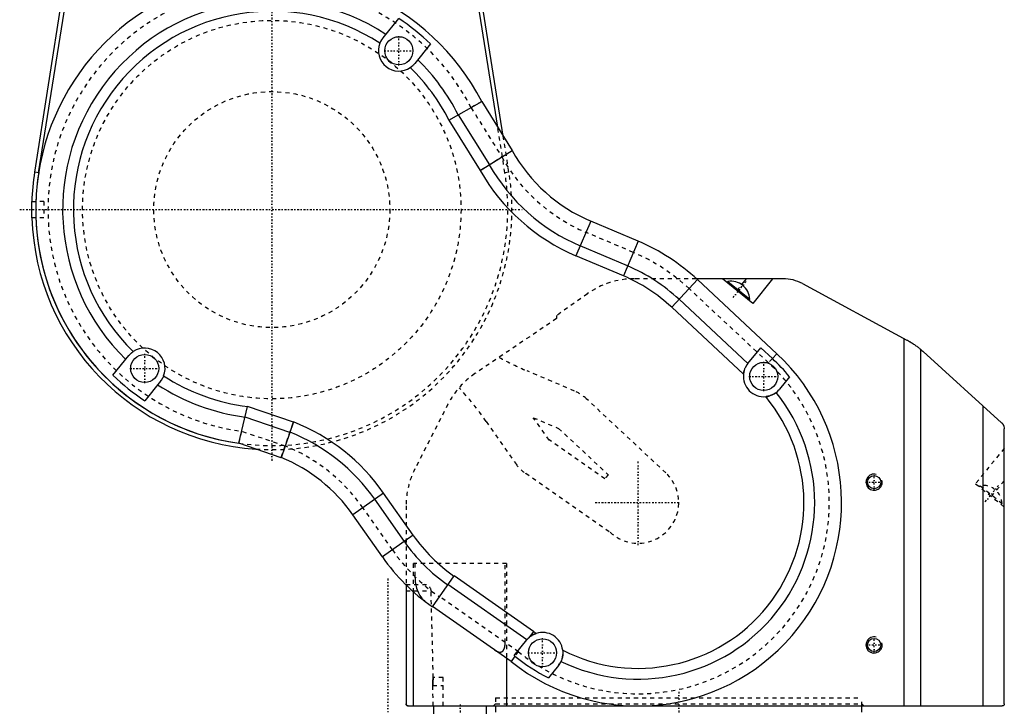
# Model space of a CAD drawing. Extents: x -565 to 216, y -1 to 791.
# Tile 4 of 13: x -162 to 80, y 198 to 367. Entities that reach past the tile are written whole.
import ezdxf

# ---------------------------------------------------------------- set-up
doc = ezdxf.new("R2010")
doc.units = 0
doc.linetypes.add('CENTER', pattern=[1.5, 0.45, -0.5, 0.05, -0.5])
doc.linetypes.add('DASHED', pattern=[2, 1, -1])
for name, color, linetype in [('AM_0', 7, 'CONTINUOUS'), ('AM_10', 7, 'CONTINUOUS'), ('AM_3', 7, 'DASHED'), ('AM_7', 7, 'CENTER')]:
    doc.layers.add(name, color=color, linetype=linetype)

msp = doc.modelspace()

# ---------------------------------------------------------------- linework, layer by layer
at = {"layer": 'AM_0', "color": 7, "linetype": 'CONTINUOUS'}
for p, q in [((-158.27, 329.23), (-150.31, 379.51)), ((-157.29, 329.07), (-149.36, 379.12)), ((-44.48, 340.22), (-50.64, 379.12)), ((-43.12, 338.05), (-49.69, 379.51)), ((-72.66, 362.19), (-68.78, 366.98)), ((-60.97, 360.72), (-64.88, 355.89)), ((-56.48, 341.97), (-48.42, 346.53)), ((-48.42, 346.53), (-40.93, 334.54)), ((-56.48, 341.97), (-48.77, 329.64)), ((-54.17, 343.27), (-46.53, 331.04)), ((-48.8, 329.62), (-40.93, 334.54)), ((-157.29, 329.07), (-158.27, 329.23)), ((-158.97, 322), (-157.97, 322)), ((-157.97, 318), (-158.97, 318)), ((-21.64, 317.18), (-25.26, 308.67)), ((-9.99, 312.23), (-21.64, 317.18)), ((-9.99, 312.23), (-13.6, 303.72)), ((-12.57, 306.16), (-24.22, 311.11)), ((-13.6, 303.72), (-25.26, 308.67)), ((4.57, 302.78), (-1.73, 296.01)), ((25.63, 303), (4.33, 303)), ((24.1, 284.57), (4.57, 302.78)), ((18.18, 296.96), (10.72, 303)), ((15.47, 301.57), (16.63, 303)), ((23.07, 303), (18.18, 296.96)), ((12.08, 302.32), (11.88, 302.06)), ((12.08, 302.32), (17.45, 297.98)), ((30.38, 301.8), (56.07, 287.94)), ((17.01, 282.16), (0.07, 297.95)), ((17.24, 297.72), (17.45, 297.98)), ((15.91, 279.56), (-1.73, 296.01)), ((55.35, 288.33), (55.35, 198)), ((16.99, 282.15), (20.16, 286.06)), ((20.16, 286.06), (23.01, 283.4)), ((59.49, 198), (59.49, 285.62)), ((-139.03, 279.28), (-135.12, 284.11)), ((24.1, 284.57), (23.01, 283.4)), ((60.03, 285.14), (79.34, 267.6)), ((27.25, 278.92), (24.77, 275.85)), ((-127.34, 277.81), (-131.22, 273.02)), ((-108.06, 262.56), (-105.93, 271.61)), ((-94.69, 267.74), (-105.93, 271.61)), ((74.81, 198), (74.81, 271.71)), ((-95.55, 265.23), (-106.53, 269.01)), ((-94.66, 267.82), (-97.7, 258.99)), ((80, 198.5), (80, 266.11)), ((-97.7, 258.99), (-108.06, 262.56)), ((-72.52, 250.31), (-80.09, 245.01)), ((-65.25, 239.94), (-72.52, 250.31)), ((-67.42, 238.42), (-74.69, 248.79)), ((-72.83, 234.64), (-80.09, 245.01)), ((-65.25, 239.94), (-72.83, 234.64)), ((-60.55, 222.36), (-55.19, 230.01)), ((-35.66, 216.34), (-55.19, 230.01)), ((-67, 227.74), (-67, 198.5)), ((-37.32, 214.26), (-56.71, 227.84)), ((-65.14, 198), (-65.14, 225.99)), ((-41.21, 208.94), (-60.49, 222.44)), ((-35.66, 216.34), (-36.84, 214.77)), ((-40.47, 210.37), (-37.32, 214.26)), ((-42.34, 209.73), (-42.34, 198)), ((-40.25, 210.21), (-41.21, 208.94)), ((-40.25, 210.21), (-40.47, 210.37)), ((-29.58, 207.92), (-32.03, 204.9)), ((-66.5, 198), (79.5, 198)), ((-60.24, 198), (-60.24, 190)), ((-47.24, 190), (-47.24, 198)), ((-45, 198), (-45, 196.5)), ((45, 196.5), (45, 198))]:
    msp.add_line(p, q, dxfattribs=at)
for points in [[(-73.42, 360.87, 0), (-73.41, 360.91, 0), (-73.37, 361, 0), (-73.34, 361.08, 0), (-73.32, 361.12, 0), (-73.3, 361.16, 0), (-73.26, 361.24, 0), (-73.22, 361.32, 0), (-73.18, 361.39, 0), (-73.14, 361.47, 0), (-73.1, 361.54, 0), (-73.08, 361.58, 0), (-73.05, 361.62, 0), (-73.01, 361.69, 0), (-72.96, 361.76, 0), (-72.92, 361.83, 0), (-72.87, 361.9, 0), (-72.82, 361.97, 0), (-72.8, 362, 0), (-72.78, 362.03, 0), (-72.73, 362.1, 0), (-72.68, 362.16, 0), (-72.66, 362.19, 0)], [(-64.88, 355.89, 0), (-64.91, 355.86, 0), (-64.96, 355.81, 0), (-65.01, 355.75, 0), (-65.03, 355.72, 0), (-65.06, 355.69, 0), (-65.11, 355.63, 0), (-65.17, 355.57, 0), (-65.22, 355.52, 0), (-65.28, 355.46, 0), (-65.34, 355.4, 0), (-65.37, 355.38, 0), (-65.4, 355.35, 0), (-65.46, 355.29, 0), (-65.52, 355.24, 0), (-65.59, 355.18, 0), (-65.65, 355.13, 0), (-65.72, 355.08, 0), (-65.75, 355.05, 0), (-65.79, 355.03, 0), (-65.86, 354.98, 0), (-65.93, 354.93, 0), (-65.96, 354.9, 0)], [(-159, 320, 0), (-159, 320.01, 0), (-159, 320.04, 0), (-159, 320.07, 0), (-159, 320.08, 0), (-159, 320.1, 0), (-159, 320.13, 0), (-159, 320.16, 0), (-159, 320.18, 0), (-159, 320.21, 0), (-159, 320.24, 0), (-159, 320.26, 0), (-159, 320.27, 0), (-159, 320.3, 0), (-159, 320.33, 0), (-159, 320.36, 0), (-159, 320.38, 0), (-159, 320.41, 0), (-159, 320.43, 0), (-159, 320.44, 0), (-159, 320.47, 0), (-159, 320.5, 0), (-159, 320.51, 0), (-159, 320.53, 0), (-159, 320.56, 0), (-159, 320.58, 0), (-159, 320.6, 0), (-159, 320.61, 0), (-159, 320.64, 0), (-159, 320.67, 0), (-159, 320.7, 0), (-159, 320.72, 0), (-159, 320.75, 0), (-159, 320.77, 0), (-158.99, 320.78, 0), (-158.99, 320.81, 0), (-158.99, 320.83, 0), (-158.99, 320.86, 0), (-158.99, 320.89, 0), (-158.99, 320.91, 0), (-158.99, 320.93, 0), (-158.99, 320.94, 0), (-158.99, 320.97, 0), (-158.99, 320.99, 0), (-158.99, 321.02, 0), (-158.99, 321.04, 0), (-158.99, 321.07, 0), (-158.99, 321.08, 0), (-158.99, 321.09, 0), (-158.99, 321.12, 0), (-158.99, 321.14, 0), (-158.99, 321.16, 0), (-158.99, 321.19, 0), (-158.99, 321.21, 0), (-158.99, 321.22, 0), (-158.99, 321.23, 0), (-158.99, 321.26, 0), (-158.99, 321.28, 0), (-158.99, 321.3, 0), (-158.99, 321.32, 0), (-158.98, 321.34, 0), (-158.98, 321.35, 0), (-158.98, 321.36, 0), (-158.98, 321.38, 0), (-158.98, 321.4, 0), (-158.98, 321.41, 0), (-158.98, 321.42, 0), (-158.98, 321.44, 0), (-158.98, 321.46, 0), (-158.98, 321.47, 0), (-158.98, 321.48, 0), (-158.98, 321.5, 0), (-158.98, 321.52, 0), (-158.98, 321.54, 0), (-158.98, 321.56, 0), (-158.98, 321.57, 0), (-158.98, 321.58, 0), (-158.98, 321.59, 0), (-158.98, 321.61, 0), (-158.98, 321.63, 0), (-158.98, 321.64, 0), (-158.98, 321.66, 0), (-158.98, 321.68, 0), (-158.98, 321.68, 0), (-158.98, 321.69, 0), (-158.98, 321.71, 0), (-158.97, 321.72, 0), (-158.97, 321.74, 0), (-158.97, 321.75, 0), (-158.97, 321.77, 0), (-158.97, 321.77, 0), (-158.97, 321.78, 0), (-158.97, 321.79, 0), (-158.97, 321.81, 0), (-158.97, 321.82, 0), (-158.97, 321.83, 0), (-158.97, 321.84, 0), (-158.97, 321.85, 0), (-158.97, 321.85, 0), (-158.97, 321.86, 0), (-158.97, 321.87, 0), (-158.97, 321.88, 0), (-158.97, 321.89, 0), (-158.97, 321.9, 0), (-158.97, 321.91, 0), (-158.97, 321.91, 0), (-158.97, 321.92, 0), (-158.97, 321.93, 0), (-158.97, 321.93, 0), (-158.97, 321.94, 0), (-158.97, 321.94, 0), (-158.97, 321.95, 0), (-158.97, 321.95, 0), (-158.97, 321.96, 0), (-158.97, 321.96, 0), (-158.97, 321.97, 0), (-158.97, 321.97, 0), (-158.97, 321.98, 0), (-158.97, 321.98, 0), (-158.97, 321.98, 0), (-158.97, 321.99, 0), (-158.97, 321.99, 0), (-158.97, 321.99, 0), (-158.97, 321.99, 0), (-158.97, 322, 0), (-158.97, 322, 0), (-158.97, 322, 0), (-158.97, 322, 0), (-158.97, 322, 0), (-158.97, 322, 0), (-158.97, 322, 0)], [(-158.97, 318, 0), (-158.97, 318, 0), (-158.97, 318, 0), (-158.97, 318, 0), (-158.97, 318, 0), (-158.97, 318, 0), (-158.97, 318, 0), (-158.97, 318.01, 0), (-158.97, 318.01, 0), (-158.97, 318.01, 0), (-158.97, 318.01, 0), (-158.97, 318.02, 0), (-158.97, 318.02, 0), (-158.97, 318.02, 0), (-158.97, 318.03, 0), (-158.97, 318.03, 0), (-158.97, 318.04, 0), (-158.97, 318.04, 0), (-158.97, 318.05, 0), (-158.97, 318.05, 0), (-158.97, 318.06, 0), (-158.97, 318.06, 0), (-158.97, 318.07, 0), (-158.97, 318.07, 0), (-158.97, 318.08, 0), (-158.97, 318.09, 0), (-158.97, 318.09, 0), (-158.97, 318.1, 0), (-158.97, 318.11, 0), (-158.97, 318.12, 0), (-158.97, 318.13, 0), (-158.97, 318.14, 0), (-158.97, 318.15, 0), (-158.97, 318.15, 0), (-158.97, 318.16, 0), (-158.97, 318.17, 0), (-158.97, 318.18, 0), (-158.97, 318.19, 0), (-158.97, 318.21, 0), (-158.97, 318.22, 0), (-158.97, 318.23, 0), (-158.97, 318.23, 0), (-158.97, 318.25, 0), (-158.97, 318.26, 0), (-158.97, 318.28, 0), (-158.98, 318.29, 0), (-158.98, 318.31, 0), (-158.98, 318.32, 0), (-158.98, 318.32, 0), (-158.98, 318.34, 0), (-158.98, 318.36, 0), (-158.98, 318.37, 0), (-158.98, 318.39, 0), (-158.98, 318.41, 0), (-158.98, 318.42, 0), (-158.98, 318.43, 0), (-158.98, 318.44, 0), (-158.98, 318.46, 0), (-158.98, 318.48, 0), (-158.98, 318.5, 0), (-158.98, 318.52, 0), (-158.98, 318.53, 0), (-158.98, 318.54, 0), (-158.98, 318.56, 0), (-158.98, 318.58, 0), (-158.98, 318.59, 0), (-158.98, 318.6, 0), (-158.98, 318.62, 0), (-158.98, 318.64, 0), (-158.98, 318.65, 0), (-158.98, 318.66, 0), (-158.99, 318.68, 0), (-158.99, 318.7, 0), (-158.99, 318.72, 0), (-158.99, 318.74, 0), (-158.99, 318.77, 0), (-158.99, 318.78, 0), (-158.99, 318.79, 0), (-158.99, 318.81, 0), (-158.99, 318.84, 0), (-158.99, 318.86, 0), (-158.99, 318.88, 0), (-158.99, 318.91, 0), (-158.99, 318.92, 0), (-158.99, 318.93, 0), (-158.99, 318.96, 0), (-158.99, 318.98, 0), (-158.99, 319.01, 0), (-158.99, 319.03, 0), (-158.99, 319.06, 0), (-158.99, 319.07, 0), (-158.99, 319.09, 0), (-158.99, 319.11, 0), (-158.99, 319.14, 0), (-158.99, 319.17, 0), (-158.99, 319.19, 0), (-158.99, 319.22, 0), (-159, 319.23, 0), (-159, 319.25, 0), (-159, 319.28, 0), (-159, 319.3, 0), (-159, 319.33, 0), (-159, 319.36, 0), (-159, 319.39, 0), (-159, 319.4, 0), (-159, 319.42, 0), (-159, 319.44, 0), (-159, 319.47, 0), (-159, 319.49, 0), (-159, 319.5, 0), (-159, 319.53, 0), (-159, 319.56, 0), (-159, 319.57, 0), (-159, 319.59, 0), (-159, 319.62, 0), (-159, 319.64, 0), (-159, 319.67, 0), (-159, 319.7, 0), (-159, 319.73, 0), (-159, 319.74, 0), (-159, 319.76, 0), (-159, 319.79, 0), (-159, 319.82, 0), (-159, 319.84, 0), (-159, 319.87, 0), (-159, 319.9, 0), (-159, 319.92, 0), (-159, 319.93, 0), (-159, 319.96, 0), (-159, 319.99, 0), (-159, 320, 0)], [(56.07, 287.94, 0), (56.19, 287.88, 0), (56.42, 287.75, 0), (56.65, 287.62, 0), (56.76, 287.55, 0), (56.87, 287.49, 0), (57.09, 287.35, 0), (57.31, 287.22, 0), (57.52, 287.08, 0), (57.72, 286.95, 0), (57.92, 286.82, 0), (58.01, 286.75, 0), (58.11, 286.68, 0), (58.29, 286.55, 0), (58.47, 286.42, 0), (58.64, 286.3, 0), (58.81, 286.17, 0), (58.97, 286.04, 0), (59.05, 285.98, 0), (59.13, 285.91, 0), (59.28, 285.79, 0), (59.42, 285.67, 0), (59.49, 285.62, 0)], [(59.49, 285.62, 0), (59.58, 285.54, 0), (59.76, 285.38, 0), (59.94, 285.22, 0), (60.03, 285.14, 0)], [(-135.12, 284.11, 0), (-135.09, 284.14, 0), (-135.04, 284.19, 0), (-134.99, 284.25, 0), (-134.97, 284.28, 0), (-134.94, 284.31, 0), (-134.89, 284.37, 0), (-134.83, 284.43, 0), (-134.78, 284.48, 0), (-134.72, 284.54, 0), (-134.66, 284.6, 0), (-134.63, 284.62, 0), (-134.6, 284.65, 0), (-134.54, 284.71, 0), (-134.48, 284.76, 0), (-134.41, 284.82, 0), (-134.35, 284.87, 0), (-134.28, 284.92, 0), (-134.25, 284.95, 0), (-134.21, 284.97, 0), (-134.14, 285.02, 0), (-134.07, 285.07, 0), (-134.04, 285.1, 0)], [(15.91, 279.56, 0), (15.92, 279.66, 0), (15.95, 279.85, 0), (15.99, 280.04, 0), (16.01, 280.13, 0), (16.03, 280.23, 0), (16.08, 280.41, 0), (16.14, 280.59, 0), (16.2, 280.76, 0), (16.27, 280.93, 0), (16.33, 281.08, 0), (16.37, 281.15, 0), (16.4, 281.22, 0), (16.47, 281.36, 0), (16.55, 281.5, 0), (16.62, 281.62, 0), (16.7, 281.74, 0), (16.77, 281.84, 0), (16.8, 281.89, 0), (16.84, 281.94, 0), (16.9, 282.03, 0), (16.97, 282.11, 0), (16.99, 282.15, 0)], [(-126.58, 279.13, 0), (-126.59, 279.09, 0), (-126.63, 279, 0), (-126.66, 278.92, 0), (-126.68, 278.88, 0), (-126.7, 278.84, 0), (-126.74, 278.76, 0), (-126.78, 278.68, 0), (-126.82, 278.61, 0), (-126.86, 278.53, 0), (-126.9, 278.46, 0), (-126.92, 278.42, 0), (-126.95, 278.38, 0), (-126.99, 278.31, 0), (-127.04, 278.24, 0), (-127.08, 278.17, 0), (-127.13, 278.1, 0), (-127.18, 278.03, 0), (-127.2, 278, 0), (-127.22, 277.97, 0), (-127.27, 277.9, 0), (-127.32, 277.84, 0), (-127.34, 277.81, 0)], [(24.77, 275.85, 0), (24.64, 275.7, 0), (24.37, 275.42, 0), (24.09, 275.16, 0), (23.94, 275.05, 0)], [(23.94, 275.05, 0), (23.91, 275.02, 0), (23.83, 274.96, 0), (23.74, 274.9, 0), (23.69, 274.86, 0), (23.64, 274.83, 0), (23.53, 274.76, 0), (23.42, 274.69, 0), (23.29, 274.62, 0), (23.15, 274.55, 0), (23.07, 274.51, 0), (23.05, 274.49, 0), (23.02, 274.48, 0), (23.01, 274.48, 0), (23, 274.47, 0), (22.98, 274.46, 0), (22.95, 274.45, 0), (22.94, 274.44, 0), (22.93, 274.44, 0), (22.9, 274.43, 0), (22.88, 274.42, 0), (22.86, 274.41, 0), (22.85, 274.4, 0), (22.82, 274.39, 0), (22.8, 274.38, 0), (22.77, 274.37, 0), (22.74, 274.36, 0), (22.72, 274.35, 0), (22.7, 274.34, 0), (22.69, 274.34, 0), (22.66, 274.33, 0), (22.64, 274.32, 0), (22.61, 274.31, 0), (22.58, 274.3, 0), (22.55, 274.29, 0), (22.54, 274.28, 0), (22.52, 274.28, 0), (22.5, 274.27, 0), (22.47, 274.26, 0), (22.37, 274.23, 0), (22.19, 274.18, 0), (22.02, 274.13, 0), (21.92, 274.11, 0), (21.83, 274.09, 0), (21.65, 274.06, 0), (21.46, 274.03, 0), (21.36, 274.02, 0)], [(79.34, 267.6, 0), (79.38, 267.56, 0), (79.45, 267.49, 0), (79.52, 267.42, 0), (79.55, 267.38, 0), (79.58, 267.34, 0), (79.64, 267.26, 0), (79.69, 267.18, 0), (79.74, 267.1, 0), (79.78, 267.02, 0), (79.82, 266.93, 0), (79.84, 266.89, 0), (79.86, 266.85, 0), (79.89, 266.76, 0), (79.92, 266.68, 0), (79.98, 266.37, 0), (80, 266.11, 0)], [(-36.84, 214.77, 0), (-36.8, 214.8, 0), (-36.72, 214.87, 0), (-36.64, 214.93, 0), (-36.6, 214.97, 0), (-36.56, 215, 0), (-36.47, 215.07, 0), (-36.38, 215.13, 0), (-36.29, 215.2, 0), (-36.19, 215.26, 0), (-36.09, 215.33, 0), (-36.04, 215.36, 0), (-35.99, 215.39, 0), (-35.88, 215.45, 0), (-35.77, 215.51, 0), (-35.66, 215.56, 0), (-35.55, 215.62, 0), (-35.43, 215.67, 0), (-35.38, 215.69, 0), (-35.32, 215.72, 0), (-35.2, 215.76, 0), (-35.07, 215.81, 0), (-35.01, 215.83, 0)], [(-37.32, 214.26, 0), (-37.31, 214.28, 0), (-37.29, 214.3, 0), (-37.27, 214.32, 0), (-37.26, 214.34, 0), (-37.25, 214.35, 0), (-37.22, 214.37, 0), (-37.2, 214.4, 0), (-37.18, 214.43, 0), (-37.15, 214.45, 0), (-37.13, 214.48, 0), (-37.11, 214.5, 0), (-37.1, 214.51, 0), (-37.07, 214.54, 0), (-37.04, 214.57, 0), (-37.01, 214.6, 0), (-36.98, 214.63, 0), (-36.95, 214.66, 0), (-36.94, 214.67, 0), (-36.92, 214.69, 0), (-36.89, 214.72, 0), (-36.85, 214.75, 0), (-36.84, 214.77, 0)], [(-28.51, 211.69, 0), (-28.5, 211.6, 0), (-28.48, 211.41, 0), (-28.47, 211.22, 0), (-28.47, 211.13, 0), (-28.47, 211.03, 0), (-28.47, 210.85, 0), (-28.49, 210.67, 0), (-28.5, 210.56, 0), (-28.5, 210.53, 0), (-28.5, 210.5, 0), (-28.5, 210.49, 0), (-28.51, 210.47, 0), (-28.51, 210.44, 0), (-28.51, 210.41, 0), (-28.52, 210.38, 0), (-28.52, 210.36, 0), (-28.53, 210.33, 0), (-28.53, 210.31, 0), (-28.53, 210.3, 0), (-28.53, 210.27, 0), (-28.54, 210.24, 0), (-28.54, 210.21, 0), (-28.55, 210.19, 0), (-28.55, 210.16, 0), (-28.56, 210.14, 0), (-28.56, 210.13, 0), (-28.56, 210.1, 0), (-28.57, 210.08, 0), (-28.57, 210.06, 0), (-28.58, 210.05, 0), (-28.58, 210.02, 0), (-28.59, 210, 0), (-28.59, 209.98, 0), (-28.59, 209.97, 0), (-28.6, 209.94, 0), (-28.6, 209.92, 0), (-28.63, 209.83, 0), (-28.67, 209.68, 0), (-28.71, 209.54, 0), (-28.75, 209.41, 0), (-28.8, 209.29, 0), (-28.82, 209.24, 0), (-28.84, 209.18, 0), (-28.88, 209.08, 0), (-28.92, 208.99, 0), (-28.94, 208.95, 0)], [(-28.94, 208.95, 0), (-29.03, 208.77, 0), (-29.22, 208.43, 0), (-29.46, 208.09, 0), (-29.58, 207.92, 0)], [(-67, 198.45, 0), (-67, 198.46, 0), (-67, 198.48, 0), (-67, 198.49, 0), (-67, 198.5, 0)], [(80, 198.5, 0), (79.99, 198.39, 0), (79.94, 198.26, 0), (79.91, 198.22, 0), (79.89, 198.19, 0), (79.88, 198.17, 0), (79.86, 198.15, 0), (79.83, 198.12, 0), (79.79, 198.1, 0), (79.76, 198.07, 0), (79.71, 198.05, 0), (79.67, 198.03, 0), (79.65, 198.02, 0), (79.62, 198.02, 0), (79.58, 198.01, 0), (79.53, 198, 0), (79.5, 198, 0)], [(-66.81, 198.11, 0), (-66.82, 198.11, 0), (-66.83, 198.12, 0), (-66.84, 198.13, 0), (-66.85, 198.14, 0), (-66.85, 198.14, 0), (-66.86, 198.16, 0), (-66.87, 198.17, 0), (-66.88, 198.18, 0), (-66.89, 198.19, 0), (-66.9, 198.21, 0), (-66.91, 198.21, 0), (-66.91, 198.22, 0), (-66.92, 198.23, 0), (-66.93, 198.25, 0), (-66.94, 198.26, 0), (-66.95, 198.28, 0), (-66.96, 198.29, 0), (-66.96, 198.3, 0), (-66.96, 198.31, 0), (-66.97, 198.33, 0), (-66.97, 198.34, 0), (-66.98, 198.35, 0)], [(-66.64, 198.02, 0), (-66.65, 198.02, 0), (-66.68, 198.03, 0), (-66.71, 198.05, 0), (-66.73, 198.05, 0)]]:
    msp.add_polyline3d(points, dxfattribs=at)
for centre, radius in [((-68.77, 359.04), 3.45), ((-131.23, 280.96), 3.45), ((20.88, 279), 3.45), ((48, 253), 1.62), ((-33.47, 211.07), 3.45), ((48, 213), 1.62)]:
    msp.add_circle(centre, radius, dxfattribs=at)
for centre, radius, start, end in [((-100, 320), 58, 27.219, 262.0125), ((-100, 320), 51.4, 56.9164, 225.752), ((-100, 320), 48.75, 56.9654, 225.7186), ((-100, 320), 56.4, 46.2186, 56.39), ((-68.77, 359.04), 5, 158.5054, 304.1786), ((-100, 320), 51.4, 26.9213, 45.752), ((-100, 320), 48.75, 26.785, 45.7186), ((-6.01, 354), 40, 209.1367, 247), ((-100, 320), 59, 171, 178.0574), ((-100, 320), 58, 171, 178.0239), ((-6.01, 354), 49.25, 209.6747, 247), ((-6.01, 354), 46.6, 209.5424, 247), ((-100, 320), 59, 181.9426, 266.2149), ((-100, 320), 58, 181.9761, 262.0125), ((-29.53, 266.21), 50, 47, 67), ((-29.53, 266.21), 43.4, 47, 67), ((-29.53, 266.21), 40.75, 47, 67), ((25.63, 293), 10, 61.6618, 90), ((12.85, 297.78), 4.6, 51.0287, 99.6338), ((12.85, 297.79), 4.6, 2.3662, 50.9713), ((-131.23, 280.96), 5, 338.5054, 124.1786), ((-10, 248), 50, 231.3757, 47), ((-10, 248), 48.4, 39.6945, 47), ((-100, 320), 56.4, 226.2186, 236.39), ((-100, 320), 48.75, 236.9654, 263.015), ((20.88, 279), 5, 173.5638, 275.5421), ((-100, 320), 51.4, 236.9164, 262.7002), ((-10, 248), 43.4, 244.1237, 38.5502), ((-10, 248), 40.75, 242.9887, 39.6842), ((-112.86, 222.06), 49.25, 35, 68.3114), ((-112.86, 222.06), 46.6, 35, 68.1583), ((-112.86, 222.06), 40, 35, 67.6893), ((-31.87, 263.31), 40.75, 215, 235), ((-31.87, 263.31), 43.4, 215, 235), ((-31.87, 263.31), 50, 215, 235), ((-10, 248), 40.75, 230.9854, 232.1372), ((-33.47, 211.07), 5, 7.1463, 107.9796), ((-10, 248), 48.4, 231.3164, 242.9241), ((-66.5, 198.5), 0.5, 180, 270)]:
    msp.add_arc(centre, radius, start, end, dxfattribs=at)
at = {"layer": 'AM_10', "color": 7, "linetype": 'CONTINUOUS'}
for centre in [(48, 253), (48, 213)]:
    msp.add_arc(centre, 2, 75, 15, dxfattribs=at)
at = {"layer": 'AM_3', "color": 6, "linetype": 'DASHED'}
for p, q in [((-48.42, 346.53), (-51.03, 345.05)), ((-51.03, 345.05), (-43.48, 332.95)), ((-42.71, 329.07), (-44.48, 340.22)), ((-41.73, 329.23), (-43.12, 338.05)), ((-48.8, 329.62), (-40.95, 334.53)), ((-41.73, 329.23), (-42.71, 329.07)), ((-156, 322), (-157.97, 322)), ((-156, 322), (-156, 318)), ((-156, 318), (-157.97, 318)), ((-11.16, 309.47), (-22.82, 314.42)), ((4.33, 303), (-10.88, 303)), ((22.05, 282.37), (2.53, 300.58)), ((14.29, 300.11), (15.47, 301.57)), ((-22.46, 299.3), (-30, 293.95)), ((-30, 293.23), (-50.08, 279.68)), ((-30, 293.95), (-30, 293.23)), ((23.01, 283.4), (22.05, 282.37)), ((-25.62, 275.41), (-37.27, 280.36)), ((-3.18, 255.31), (-22.71, 273.52)), ((-56.71, 272.18), (-64.82, 256.27)), ((-35.75, 268.85), (-29.53, 266.21)), ((-31.87, 263.31), (-35.75, 268.85)), ((-97.67, 259.07), (-94.66, 267.82)), ((-47.32, 267.95), (-40.06, 257.58)), ((-29.53, 266.21), (-17.31, 254.82)), ((-108.06, 262.56), (-107.36, 265.49)), ((-96.72, 261.83), (-107.36, 265.49)), ((-31.81, 263.4), (-31.87, 263.31)), ((-18.13, 253.82), (-31.81, 263.4)), ((80, 261.36), (72.93, 252.63)), ((-37.61, 255.12), (-37.55, 255.2)), ((-37.55, 255.2), (-16.83, 240.7)), ((72.93, 252.63), (80, 246.9)), ((74.08, 252.14), (73.86, 251.87)), ((74.08, 252.14), (79.44, 247.8)), ((76.81, 249.48), (80, 253.41)), ((-67, 247.19), (-67, 227.73)), ((79.22, 247.53), (79.44, 247.8)), ((-70.37, 236.36), (-77.63, 246.73)), ((-65.14, 225.99), (-65.14, 233)), ((-42.34, 233), (-65.14, 233)), ((-64.82, 233), (-64.82, 229.8)), ((-42.66, 213.61), (-42.66, 233)), ((-42.34, 233), (-42.34, 209.73)), ((-67, 227.82), (-62.37, 227.82)), ((-67, 226.32), (-60.87, 226.32)), ((-60.31, 205), (-60.87, 226.32)), ((-39.41, 211.34), (-58.77, 224.9)), ((-39.41, 211.34), (-41.21, 208.94)), ((-57.92, 205), (-60.31, 205)), ((-57.92, 198), (-57.92, 205)), ((-60.44, 203), (-57.92, 203)), ((-60.31, 198), (-60.44, 203)), ((-45, 198.5), (-45.5, 198)), ((-45, 200), (-45, 198)), ((-45, 200), (45, 200)), ((-45, 198.5), (45, 198.5)), ((45, 198), (45, 200)), ((45.5, 198), (45, 198.5))]:
    msp.add_line(p, q, dxfattribs=at)
for points in [[(-64.82, 229.8, 0), (-64.82, 229.63, 0), (-64.81, 229.26, 0), (-64.78, 228.89, 0), (-64.76, 228.7, 0), (-64.74, 228.5, 0), (-64.68, 228.11, 0), (-64.6, 227.72, 0), (-64.51, 227.33, 0), (-64.41, 226.95, 0), (-64.28, 226.56, 0), (-64.21, 226.37, 0), (-64.14, 226.19, 0), (-63.98, 225.82, 0), (-63.79, 225.46, 0), (-63.59, 225.12, 0), (-63.37, 224.79, 0), (-63.13, 224.47, 0), (-63, 224.32, 0), (-62.87, 224.18, 0), (-62.59, 223.9, 0), (-62.28, 223.63, 0), (-62.12, 223.51, 0)], [(-45.36, 211.84, 0), (-45.25, 211.77, 0), (-45.03, 211.63, 0), (-44.82, 211.51, 0), (-44.72, 211.46, 0), (-44.7, 211.45, 0), (-44.67, 211.43, 0), (-44.63, 211.42, 0), (-44.61, 211.41, 0), (-44.59, 211.4, 0), (-44.56, 211.38, 0), (-44.52, 211.37, 0), (-44.48, 211.35, 0), (-44.45, 211.34, 0), (-44.41, 211.33, 0), (-44.39, 211.32, 0), (-44.37, 211.32, 0), (-44.33, 211.3, 0), (-44.3, 211.29, 0), (-44.26, 211.28, 0), (-44.22, 211.27, 0), (-44.19, 211.27, 0), (-44.17, 211.26, 0), (-44.15, 211.26, 0), (-44.11, 211.25, 0), (-44.07, 211.25, 0), (-44.04, 211.24, 0), (-44, 211.24, 0), (-43.97, 211.24, 0), (-43.95, 211.24, 0), (-43.93, 211.24, 0), (-43.89, 211.24, 0), (-43.86, 211.24, 0), (-43.82, 211.24, 0), (-43.79, 211.24, 0), (-43.76, 211.25, 0), (-43.74, 211.25, 0), (-43.72, 211.25, 0), (-43.69, 211.26, 0), (-43.66, 211.27, 0), (-43.62, 211.27, 0), (-43.59, 211.28, 0), (-43.56, 211.3, 0), (-43.54, 211.3, 0), (-43.53, 211.31, 0), (-43.49, 211.32, 0), (-43.46, 211.34, 0), (-43.45, 211.35, 0), (-43.43, 211.36, 0), (-43.4, 211.38, 0), (-43.37, 211.4, 0), (-43.35, 211.41, 0), (-43.33, 211.42, 0), (-43.3, 211.44, 0), (-43.28, 211.47, 0), (-43.25, 211.5, 0), (-43.22, 211.52, 0), (-43.19, 211.55, 0), (-43.18, 211.57, 0), (-43.17, 211.58, 0), (-43.14, 211.61, 0), (-43.12, 211.64, 0), (-43.09, 211.67, 0), (-43.07, 211.71, 0), (-43.05, 211.74, 0), (-43.04, 211.76, 0), (-43.03, 211.78, 0), (-43.01, 211.81, 0), (-42.99, 211.85, 0), (-42.97, 211.89, 0), (-42.95, 211.93, 0), (-42.93, 211.97, 0), (-42.92, 211.99, 0), (-42.91, 212.01, 0), (-42.9, 212.05, 0), (-42.88, 212.09, 0), (-42.87, 212.14, 0), (-42.85, 212.18, 0), (-42.84, 212.23, 0), (-42.83, 212.25, 0), (-42.82, 212.27, 0), (-42.81, 212.32, 0), (-42.8, 212.37, 0), (-42.78, 212.41, 0), (-42.77, 212.46, 0), (-42.76, 212.51, 0), (-42.76, 212.54, 0), (-42.75, 212.56, 0), (-42.74, 212.61, 0), (-42.73, 212.66, 0), (-42.73, 212.69, 0), (-42.72, 212.71, 0), (-42.72, 212.76, 0), (-42.71, 212.81, 0), (-42.7, 212.84, 0), (-42.7, 212.86, 0), (-42.69, 212.92, 0), (-42.69, 212.97, 0), (-42.68, 213.02, 0), (-42.68, 213.07, 0), (-42.67, 213.12, 0), (-42.67, 213.15, 0), (-42.67, 213.17, 0), (-42.67, 213.23, 0), (-42.66, 213.28, 0), (-42.66, 213.33, 0), (-42.66, 213.38, 0), (-42.66, 213.43, 0), (-42.66, 213.46, 0), (-42.66, 213.48, 0), (-42.66, 213.54, 0), (-42.66, 213.59, 0), (-42.66, 213.61, 0)], [(-60.44, 203, 0), (-60.44, 203.01, 0), (-60.44, 203.04, 0), (-60.44, 203.07, 0), (-60.44, 203.08, 0), (-60.44, 203.1, 0), (-60.44, 203.13, 0), (-60.44, 203.16, 0), (-60.44, 203.18, 0), (-60.44, 203.21, 0), (-60.44, 203.24, 0), (-60.44, 203.26, 0), (-60.44, 203.27, 0), (-60.44, 203.3, 0), (-60.44, 203.33, 0), (-60.44, 203.36, 0), (-60.44, 203.38, 0), (-60.44, 203.41, 0), (-60.44, 203.43, 0), (-60.44, 203.44, 0), (-60.44, 203.47, 0), (-60.44, 203.5, 0), (-60.44, 203.51, 0), (-60.44, 203.53, 0), (-60.44, 203.56, 0), (-60.44, 203.58, 0), (-60.44, 203.6, 0), (-60.44, 203.61, 0), (-60.44, 203.64, 0), (-60.44, 203.67, 0), (-60.44, 203.7, 0), (-60.43, 203.72, 0), (-60.43, 203.75, 0), (-60.43, 203.77, 0), (-60.43, 203.78, 0), (-60.43, 203.81, 0), (-60.43, 203.83, 0), (-60.43, 203.86, 0), (-60.43, 203.89, 0), (-60.43, 203.91, 0), (-60.42, 203.93, 0), (-60.42, 203.94, 0), (-60.42, 203.97, 0), (-60.42, 203.99, 0), (-60.42, 204.02, 0), (-60.42, 204.04, 0), (-60.42, 204.07, 0), (-60.41, 204.08, 0), (-60.41, 204.09, 0), (-60.41, 204.12, 0), (-60.41, 204.14, 0), (-60.41, 204.16, 0), (-60.41, 204.19, 0), (-60.4, 204.21, 0), (-60.4, 204.22, 0), (-60.4, 204.23, 0), (-60.4, 204.26, 0), (-60.4, 204.28, 0), (-60.4, 204.3, 0), (-60.39, 204.32, 0), (-60.39, 204.34, 0), (-60.39, 204.35, 0), (-60.39, 204.36, 0), (-60.39, 204.38, 0), (-60.39, 204.4, 0), (-60.39, 204.41, 0), (-60.38, 204.42, 0), (-60.38, 204.44, 0), (-60.38, 204.46, 0), (-60.38, 204.47, 0), (-60.38, 204.48, 0), (-60.38, 204.5, 0), (-60.37, 204.52, 0), (-60.37, 204.54, 0), (-60.37, 204.56, 0), (-60.37, 204.57, 0), (-60.37, 204.58, 0), (-60.37, 204.59, 0), (-60.36, 204.61, 0), (-60.36, 204.63, 0), (-60.36, 204.64, 0), (-60.36, 204.66, 0), (-60.36, 204.68, 0), (-60.36, 204.68, 0), (-60.35, 204.69, 0), (-60.35, 204.71, 0), (-60.35, 204.72, 0), (-60.35, 204.74, 0), (-60.35, 204.75, 0), (-60.35, 204.77, 0), (-60.34, 204.77, 0), (-60.34, 204.78, 0), (-60.34, 204.79, 0), (-60.34, 204.81, 0), (-60.34, 204.82, 0), (-60.34, 204.83, 0), (-60.33, 204.84, 0), (-60.33, 204.85, 0), (-60.33, 204.85, 0), (-60.33, 204.86, 0), (-60.33, 204.87, 0), (-60.33, 204.88, 0), (-60.33, 204.89, 0), (-60.33, 204.9, 0), (-60.33, 204.91, 0), (-60.32, 204.91, 0), (-60.32, 204.92, 0), (-60.32, 204.93, 0), (-60.32, 204.93, 0), (-60.32, 204.94, 0), (-60.32, 204.94, 0), (-60.32, 204.95, 0), (-60.32, 204.95, 0), (-60.32, 204.96, 0), (-60.32, 204.96, 0), (-60.32, 204.97, 0), (-60.32, 204.97, 0), (-60.32, 204.98, 0), (-60.31, 204.98, 0), (-60.31, 204.98, 0), (-60.31, 204.99, 0), (-60.31, 204.99, 0), (-60.31, 204.99, 0), (-60.31, 204.99, 0), (-60.31, 205, 0), (-60.31, 205, 0), (-60.31, 205, 0), (-60.31, 205, 0), (-60.31, 205, 0), (-60.31, 205, 0), (-60.31, 205, 0)], [(-60.31, 205, 0), (-60.31, 205, 0), (-60.31, 205, 0), (-60.31, 205, 0), (-60.31, 205, 0), (-60.31, 205, 0), (-60.31, 205, 0), (-60.31, 204.99, 0), (-60.31, 204.99, 0), (-60.31, 204.99, 0), (-60.31, 204.99, 0), (-60.31, 204.98, 0), (-60.31, 204.98, 0), (-60.32, 204.98, 0), (-60.32, 204.97, 0), (-60.32, 204.97, 0), (-60.32, 204.96, 0), (-60.32, 204.96, 0), (-60.32, 204.95, 0), (-60.32, 204.95, 0), (-60.32, 204.94, 0), (-60.32, 204.94, 0), (-60.32, 204.93, 0), (-60.32, 204.93, 0), (-60.32, 204.92, 0), (-60.32, 204.91, 0), (-60.33, 204.91, 0), (-60.33, 204.9, 0), (-60.33, 204.89, 0), (-60.33, 204.88, 0), (-60.33, 204.87, 0), (-60.33, 204.86, 0), (-60.33, 204.85, 0), (-60.33, 204.85, 0), (-60.33, 204.84, 0), (-60.34, 204.83, 0), (-60.34, 204.82, 0), (-60.34, 204.81, 0), (-60.34, 204.79, 0), (-60.34, 204.78, 0), (-60.34, 204.77, 0), (-60.35, 204.77, 0), (-60.35, 204.75, 0), (-60.35, 204.74, 0), (-60.35, 204.72, 0), (-60.35, 204.71, 0), (-60.35, 204.69, 0), (-60.36, 204.68, 0), (-60.36, 204.68, 0), (-60.36, 204.66, 0), (-60.36, 204.64, 0), (-60.36, 204.63, 0), (-60.36, 204.61, 0), (-60.37, 204.59, 0), (-60.37, 204.58, 0), (-60.37, 204.57, 0), (-60.37, 204.56, 0), (-60.37, 204.54, 0), (-60.37, 204.52, 0), (-60.38, 204.5, 0), (-60.38, 204.48, 0), (-60.38, 204.47, 0), (-60.38, 204.46, 0), (-60.38, 204.44, 0), (-60.38, 204.42, 0), (-60.39, 204.41, 0), (-60.39, 204.4, 0), (-60.39, 204.38, 0), (-60.39, 204.36, 0), (-60.39, 204.35, 0), (-60.39, 204.34, 0), (-60.39, 204.32, 0), (-60.4, 204.3, 0), (-60.4, 204.28, 0), (-60.4, 204.26, 0), (-60.4, 204.23, 0), (-60.4, 204.22, 0), (-60.4, 204.21, 0), (-60.41, 204.19, 0), (-60.41, 204.16, 0), (-60.41, 204.14, 0), (-60.41, 204.12, 0), (-60.41, 204.09, 0), (-60.41, 204.08, 0), (-60.42, 204.07, 0), (-60.42, 204.04, 0), (-60.42, 204.02, 0), (-60.42, 203.99, 0), (-60.42, 203.97, 0), (-60.42, 203.94, 0), (-60.42, 203.93, 0), (-60.43, 203.91, 0), (-60.43, 203.89, 0), (-60.43, 203.86, 0), (-60.43, 203.83, 0), (-60.43, 203.81, 0), (-60.43, 203.78, 0), (-60.43, 203.77, 0), (-60.43, 203.75, 0), (-60.43, 203.72, 0), (-60.44, 203.7, 0), (-60.44, 203.67, 0), (-60.44, 203.64, 0), (-60.44, 203.61, 0), (-60.44, 203.6, 0), (-60.44, 203.58, 0), (-60.44, 203.56, 0), (-60.44, 203.53, 0), (-60.44, 203.51, 0), (-60.44, 203.5, 0), (-60.44, 203.47, 0), (-60.44, 203.44, 0), (-60.44, 203.43, 0), (-60.44, 203.41, 0), (-60.44, 203.38, 0), (-60.44, 203.36, 0), (-60.44, 203.33, 0), (-60.44, 203.3, 0), (-60.44, 203.27, 0), (-60.44, 203.26, 0), (-60.44, 203.24, 0), (-60.44, 203.21, 0), (-60.44, 203.18, 0), (-60.44, 203.16, 0), (-60.44, 203.13, 0), (-60.44, 203.1, 0), (-60.44, 203.08, 0), (-60.44, 203.07, 0), (-60.44, 203.04, 0), (-60.44, 203.01, 0), (-60.44, 203, 0)], [(-66.98, 198.35, 0), (-66.98, 198.35, 0), (-66.98, 198.36, 0), (-66.98, 198.36, 0), (-66.98, 198.37, 0), (-66.98, 198.37, 0), (-66.98, 198.37, 0), (-66.99, 198.38, 0), (-66.99, 198.39, 0), (-66.99, 198.39, 0), (-66.99, 198.4, 0), (-66.99, 198.4, 0), (-66.99, 198.4, 0), (-66.99, 198.41, 0), (-66.99, 198.41, 0), (-66.99, 198.42, 0), (-66.99, 198.42, 0), (-67, 198.43, 0), (-67, 198.43, 0), (-67, 198.44, 0), (-67, 198.44, 0), (-67, 198.45, 0), (-67, 198.45, 0)], [(-66.73, 198.05, 0), (-66.74, 198.06, 0), (-66.77, 198.08, 0), (-66.8, 198.1, 0), (-66.81, 198.11, 0)], [(-66.5, 198, 0), (-66.5, 198, 0), (-66.51, 198, 0), (-66.52, 198, 0), (-66.52, 198, 0), (-66.53, 198, 0), (-66.53, 198, 0), (-66.54, 198, 0), (-66.55, 198, 0), (-66.56, 198, 0), (-66.56, 198, 0), (-66.57, 198, 0), (-66.57, 198.01, 0), (-66.58, 198.01, 0), (-66.59, 198.01, 0), (-66.6, 198.01, 0), (-66.6, 198.01, 0), (-66.61, 198.01, 0), (-66.61, 198.01, 0), (-66.62, 198.01, 0), (-66.63, 198.02, 0), (-66.63, 198.02, 0), (-66.64, 198.02, 0)]]:
    msp.add_polyline3d(points, dxfattribs=at)
for radius in [46.5, 29]:
    msp.add_circle((-100, 320), radius, dxfattribs=at)
for centre, radius, start, end in [((-100, 320), 55, 27.0903, 262.3098), ((-68.77, 359.04), 5, 141, 158.5054), ((-68.77, 359.04), 5, 304.1786, 321), ((-6.01, 354), 43, 209.3366, 247), ((-100, 320), 58, 262.0125, 9), ((-100, 320), 59, 266.2149, 9), ((-100, 320), 58, 178.0239, 181.9761), ((-29.53, 266.21), 47, 47, 67), ((-10.88, 283), 20, 90, 125.3923), ((-131.23, 280.96), 5, 124.1786, 141), ((-6.01, 354), 80, 241.5291, 247), ((-10, 248), 47, 231.2618, 47), ((20.88, 279), 5, 141, 173.5638), ((-131.23, 280.96), 5, 321, 338.5054), ((-38.89, 263.1), 20, 124.0099, 152.9901), ((-112.86, 222.06), 80, 35, 42.6122), ((20.88, 279), 5, 275.5421, 321), ((-29.53, 266.21), 10, 47, 67), ((-112.86, 222.06), 43, 35, 67.9205), ((-31.87, 263.31), 10, 215, 235), ((-47, 247.19), 20, 152.9901, 180), ((-10, 248), 10, 137, 144.427), ((-10, 248), 10, 226.8904, 47), ((74.85, 247.6), 4.6, 51.0287, 99.6338), ((74.84, 247.61), 4.6, 2.3662, 50.9713), ((-31.87, 263.31), 47, 215, 235), ((-62.37, 226.32), 1.5, 0, 90), ((-33.47, 211.07), 5, 107.9796, 141), ((-33.47, 211.07), 5, 321, 7.1463)]:
    msp.add_arc(centre, radius, start, end, dxfattribs=at)
at = {"layer": 'AM_7', "color": 4, "linetype": 'CENTER'}
for p, q in [((-100, 584.21), (-100, 258.05)), ((-68.77, 355.42), (-68.77, 362.66)), ((-72.39, 359.04), (-65.15, 359.04)), ((-161.95, 320), (-38.05, 320)), ((13.34, 298.39), (16.57, 302.37)), ((-131.23, 277.34), (-131.23, 284.58)), ((-134.85, 280.96), (-127.61, 280.96)), ((20.88, 275.38), (20.88, 282.62)), ((17.26, 279), (24.5, 279)), ((-10, 237.5), (-10, 258.5)), ((48, 250.9), (48, 255.1)), ((45.9, 253), (50.1, 253)), ((75.33, 248.21), (78.56, 252.19)), ((-20.5, 248), (0.5, 248)), ((-71.5, 229.31), (-71.5, 196.51)), ((-33.47, 207.45), (-33.47, 214.69)), ((45.9, 213), (50.1, 213)), ((48, 210.9), (48, 215.1)), ((-37.09, 211.07), (-29.85, 211.07)), ((0, 201.51), (0, 7.27)), ((-53.74, 198.4), (-53.74, 189.6))]:
    msp.add_line(p, q, dxfattribs=at)

doc.saveas('drawing.dxf')
